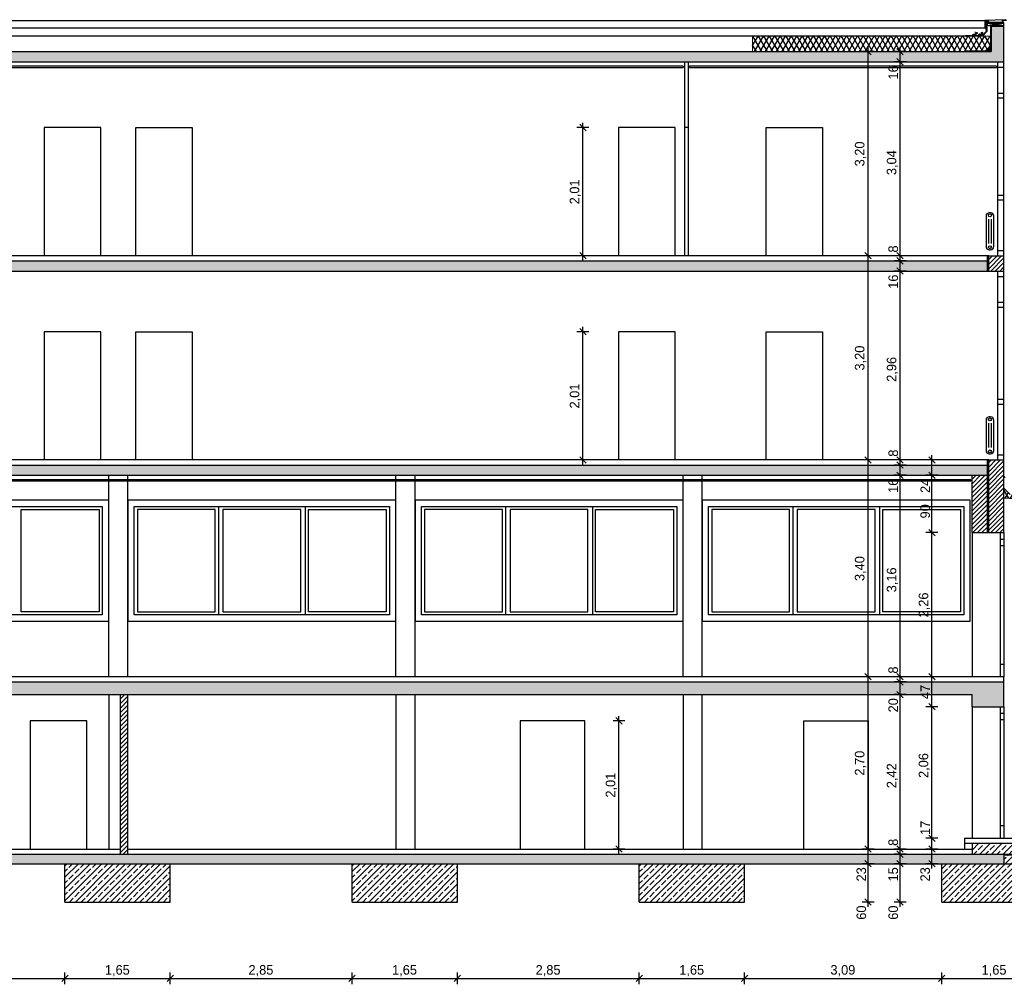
# Model space of a CAD drawing. Extents: x 1 to 209, y 0 to 18.
# Tile 60 of 63: x 147 to 162, y 2 to 18. Entities that reach past the tile are written whole.
import ezdxf

# ---------------------------------------------------------------- set-up
doc = ezdxf.new("R2010")
doc.units = 0
doc.header["$MEASUREMENT"] = 0
doc.linetypes.add('Strichlinie', pattern=[0.282222, 0.141111, -0.141111])
for name, color, linetype in [('Schnitt_D-D_4_A_1 Dämmung', 7, 'Continuous'), ('Schnitt_D-D_4_A_1 Fundament', 7, 'Continuous'), ('Schnitt_D-D_4_A_1 Holz', 7, 'Continuous'), ('Schnitt_D-D_4_A_DE_DECKE', 7, 'Continuous'), ('Schnitt_D-D_4_P_BM_ROHBAU', 7, 'Continuous'), ('Schnitt_D-D_4_P_ZE_SYMBOL', 7, 'Continuous'), ('Schnitt_D-D_4_R_NT_DACH', 7, 'Continuous'), ('Schnitt_D-D_4_R_NT_FENSTER', 7, 'Continuous'), ('Schnitt_D-D_4_R_NT_STAHL', 7, 'Continuous'), ('Schnitt_D-D_4_R_NT_TREPPE', 7, 'Continuous'), ('Schnitt_D-D_4_R_NT_TUER', 7, 'Continuous'), ('Schnitt_D-D_4_R_TR_HIDDEN', 7, 'Continuous'), ('Schnitt_D-D_4_R_TR_INNENWAND', 7, 'Continuous'), ('Schnitt_D-D_4_R_TR_STUETZE', 7, 'Continuous'), ('Schnitt_D-D_4_Schraffuren', 7, 'Continuous')]:
    doc.layers.add(name, color=color, linetype=linetype)
doc.styles.add('ERSTELLTER_STIL_1', font='txt')
pattern_1 = [(45, (125.21686, 7.29005), (-0.09192388, 0.09192388), []), (45, (125.1709, 7.33601), (-0.09192388, 0.09192388), [0.0975, -0.0325])]
pattern_2 = [(60, (125.216865, 7.29005), (-0.0649519, 0.0375), []), (120, (125.216865, 7.29005), (0.0649519, 0.0375), [])]
pattern_3 = [(45, (125.216865, 7.29005), (-0.03535534, 0.03535534), [])]

msp = doc.modelspace()

# ---------------------------------------------------------------- hatches: boundary and pattern name
at = {"layer": 'Schnitt_D-D_4_A_1 Dämmung', "linetype": 'Continuous', "ltscale": 1000}
for points in [[(161.703, 17.476), (161.703, 17.474), (161.696, 17.474), (161.696, 17.477), (161.703, 17.488), (161.703, 17.49), (161.71, 17.49), (161.71, 17.487)], [(161.703, 17.44), (161.696, 17.44), (161.696, 17.459), (161.703, 17.459)], [(161.703, 17.536), (161.71, 17.536), (161.71, 17.511), (161.703, 17.511)], [(161.703, 17.474), (161.71, 17.474), (161.71, 17.449), (161.703, 17.449)], [(161.714, 17.538), (161.714, 17.545), (161.743, 17.545), (161.743, 17.538)], [(161.768, 17.538), (161.768, 17.545), (161.797, 17.545), (161.797, 17.538)], [(161.77, 17.498), (161.797, 17.498), (161.797, 17.491), (161.777, 17.491), (161.777, 17.486), (161.77, 17.486)], [(161.777, 17.436), (161.77, 17.436), (161.77, 17.441, 0.044265), (161.77, 17.444), (161.77, 17.461), (161.777, 17.461)], [(161.822, 17.498), (161.847, 17.498), (161.847, 17.491), (161.822, 17.491)], [(161.825, 17.545), (161.84, 17.545), (161.84, 17.538), (161.825, 17.538)], [(161.84, 17.545), (161.847, 17.545), (161.847, 17.538), (161.84, 17.538)], [(161.872, 17.545), (161.897, 17.545), (161.897, 17.538), (161.872, 17.538)], [(161.872, 17.498), (161.897, 17.498), (161.897, 17.491), (161.872, 17.491)], [(161.922, 17.545), (161.947, 17.545), (161.947, 17.538), (161.922, 17.538)], [(161.922, 17.498), (161.947, 17.498), (161.947, 17.491), (161.922, 17.491)], [(161.488, 17.342), (161.505, 17.342), (161.505, 17.335), (161.488, 17.335)], [(161.505, 17.342), (161.513, 17.342), (161.513, 17.335), (161.505, 17.335)], [(161.538, 17.343), (161.563, 17.343), (161.563, 17.336), (161.538, 17.336)], [(161.588, 17.343), (161.613, 17.344), (161.613, 17.337), (161.588, 17.336)], [(161.647, 17.35), (161.652, 17.345), (161.644, 17.337), (161.638, 17.337), (161.638, 17.344), (161.641, 17.344)], [(161.679, 17.383), (161.679, 17.373), (161.67, 17.363), (161.665, 17.368)], [(161.679, 17.383), (161.682, 17.386), (161.687, 17.381), (161.679, 17.373)], [(161.703, 17.424), (161.71, 17.424), (161.71, 17.405), (161.704, 17.399), (161.699, 17.404), (161.703, 17.408)], [(161.77, 17.411), (161.777, 17.411), (161.777, 17.386), (161.77, 17.386)], [(161.777, 17.336), (161.77, 17.336), (161.77, 17.361), (161.777, 17.361)], [(161.77, 17.311), (161.777, 17.311), (161.777, 17.286), (161.77, 17.286)], [(161.725, 17.142), (161.73, 17.137), (161.727, 17.135), (161.714, 17.122), (161.712, 17.12), (161.707, 17.125)], [(161.76, 17.178), (161.765, 17.173), (161.753, 17.161), (161.747, 17.155), (161.742, 17.16)], [(161.77, 17.261), (161.777, 17.261), (161.777, 17.236), (161.77, 17.236, 0.116838), (161.77, 17.243)], [(161.77, 17.209), (161.77, 17.211), (161.777, 17.211), (161.777, 17.189), (161.77, 17.189), (161.77, 17.201, 0.119278)], [(161.471, 17.097), (161.496, 17.097), (161.496, 17.09), (161.471, 17.09)], [(161.521, 17.097), (161.546, 17.097), (161.546, 17.09), (161.521, 17.09)], [(161.571, 17.097), (161.596, 17.097), (161.596, 17.09), (161.571, 17.09)], [(161.621, 17.097), (161.646, 17.097), (161.646, 17.09), (161.621, 17.09)], [(161.671, 17.097), (161.68, 17.097), (161.689, 17.107), (161.694, 17.102), (161.682, 17.09), (161.671, 17.09)]]:
    msp.add_hatch(color=256, dxfattribs=at).paths.add_polyline_path(points, flags=0)
at = {"layer": 'Schnitt_D-D_4_Schraffuren', "linetype": 'Continuous', "ltscale": 1000}
h = msp.add_hatch(dxfattribs=at)
h.set_pattern_fill('Beton__Stahlbeton_0004', color=256, style=0, pattern_type=2)
h.set_pattern_definition(pattern_1)
h.paths.add_polyline_path([(161.477, 16.93), (161.977, 16.93), (161.977, 17.49), (161.777, 17.49), (161.777, 17.09), (125.418, 17.09), (125.418, 17.49), (125.218, 17.49), (125.218, 16.69), (125.718, 16.69), (125.718, 16.93)], flags=0)
h = msp.add_hatch(dxfattribs=at)
h.set_pattern_fill('Dämmung__weich_0004', color=256, style=0, pattern_type=2)
h.set_pattern_definition(pattern_2)
h.paths.add_polyline_path([(158.038, 17.09), (161.77, 17.09), (161.777, 17.336), (158.038, 17.334)], flags=0)
h = msp.add_hatch(dxfattribs=at)
h.set_pattern_fill('MW_HLZ_0004', color=256, style=0, pattern_type=2)
h.set_pattern_definition(pattern_3)
h.paths.add_polyline_path([(161.977, 13.89), (161.737, 13.89), (161.737, 13.65), (161.977, 13.65)], flags=0)
h = msp.add_hatch(dxfattribs=at)
h.set_pattern_fill('Beton__Stahlbeton_0004', color=256, style=0, pattern_type=2)
h.set_pattern_definition(pattern_1)
h.paths.add_polyline_path([(161.717, 13.81), (134.717, 13.81), (134.717, 13.65), (161.477, 13.65), (161.717, 13.65)], flags=0)
h = msp.add_hatch(dxfattribs=at)
h.set_pattern_fill('MW_HLZ_0004', color=256, style=0, pattern_type=2)
h.set_pattern_definition(pattern_3)
h.paths.add_polyline_path([(161.977, 10.69), (161.737, 10.69), (161.737, 9.55), (161.977, 9.55)], flags=0)
h = msp.add_hatch(dxfattribs=at)
h.set_pattern_fill('Beton__Stahlbeton_0004', color=256, style=0, pattern_type=2)
h.set_pattern_definition(pattern_1)
h.paths.add_polyline_path([(134.717, 10.45), (161.717, 10.45), (161.717, 10.61), (134.717, 10.61)], flags=0)
h = msp.add_hatch(dxfattribs=at)
h.set_pattern_fill('MW_HLZ_0004', color=256, style=0, pattern_type=2)
h.set_pattern_definition(pattern_3)
h.paths.add_polyline_path([(161.717, 10.45), (161.477, 10.45), (161.477, 9.55), (161.717, 9.55)], flags=0)
h = msp.add_hatch(dxfattribs=at)
h.set_pattern_fill('Dämmung__weich_0004', color=256, style=0, pattern_type=2)
h.set_pattern_definition(pattern_2)
h.paths.add_polyline_path([(162.652, 10.059), (162.652, 10.06, -0.032684), (162.659, 10.118), (162.076, 10.148), (161.977, 10.246), (161.977, 10.093)], flags=0)
h = msp.add_hatch(dxfattribs=at)
h.set_pattern_fill('Beton__Stahlbeton_0004', color=256, style=0, pattern_type=2)
h.set_pattern_definition(pattern_1)
h.paths.add_polyline_path([(161.477, 7.01), (161.477, 6.82), (161.977, 6.82), (161.977, 7.21), (134.717, 7.21), (134.717, 7.01)], flags=0)
h = msp.add_hatch(dxfattribs=at)
h.set_pattern_fill('MW_HLZ_0004', color=256, style=0, pattern_type=2)
h.set_pattern_definition(pattern_3)
h.paths.add_polyline_path([(148.133, 7.01), (148.133, 4.51), (148.248, 4.51), (148.248, 7.01)], flags=0)
h = msp.add_hatch(dxfattribs=at)
h.set_pattern_fill('Beton__Stahlbeton_0004', color=256, style=0, pattern_type=2)
h.set_pattern_definition(pattern_1)
h.paths.add_polyline_path([(164.467, 5.98), (164.227, 5.98), (164.227, 4.5), (161.977, 4.5), (161.977, 4.36), (162.651, 4.36), (162.651, 4.25), (164.567, 4.25), (164.567, 4.5), (164.467, 4.5)], flags=0)
h = msp.add_hatch(dxfattribs=at)
h.set_pattern_fill('Beton__Stahlbeton_0004', color=256, style=0, pattern_type=2)
h.set_pattern_definition(pattern_1)
h.paths.add_polyline_path([(164.217, 4.68), (161.477, 4.68), (161.477, 4.51), (164.217, 4.51)], flags=0)
h = msp.add_hatch(dxfattribs=at)
h.set_pattern_fill('Beton__Stahlbeton_0004', color=256, style=0, pattern_type=2)
h.set_pattern_definition(pattern_1)
h.paths.add_polyline_path([(161.977, 4.36), (161.977, 4.5), (161.977, 4.51), (161.477, 4.51), (125.718, 4.51), (125.718, 4.36)], flags=0)
h = msp.add_hatch(dxfattribs=at)
h.set_pattern_fill('Beton__Stahlbeton_0004', color=256, style=0, pattern_type=2)
h.set_pattern_definition(pattern_1)
h.paths.add_polyline_path([(148.912, 3.76), (148.912, 4.36), (147.262, 4.36), (147.262, 3.76)], flags=0)
h = msp.add_hatch(dxfattribs=at)
h.set_pattern_fill('Beton__Stahlbeton_0004', color=256, style=0, pattern_type=2)
h.set_pattern_definition(pattern_1)
h.paths.add_polyline_path([(153.412, 3.76), (153.412, 4.36), (151.762, 4.36), (151.762, 3.76)], flags=0)
h = msp.add_hatch(dxfattribs=at)
h.set_pattern_fill('Beton__Stahlbeton_0004', color=256, style=0, pattern_type=2)
h.set_pattern_definition(pattern_1)
h.paths.add_polyline_path([(157.912, 3.76), (157.912, 4.36), (156.262, 4.36), (156.262, 3.76)], flags=0)
h = msp.add_hatch(dxfattribs=at)
h.set_pattern_fill('Beton__Stahlbeton_0004', color=256, style=0, pattern_type=2)
h.set_pattern_definition(pattern_1)
h.paths.add_polyline_path([(162.651, 3.76), (162.651, 4.36), (161.001, 4.36), (161.001, 3.76)], flags=0)

# ---------------------------------------------------------------- linework, layer by layer
at = {"layer": 'Schnitt_D-D_4_A_1 Dämmung', "linetype": 'Continuous', "ltscale": 1000}
for p, q in [((161.696, 17.477), (161.703, 17.488)), ((161.696, 17.423), (161.696, 17.477)), ((161.696, 17.423), (161.696, 17.477)), ((161.703, 17.474), (161.696, 17.474)), ((161.696, 17.459), (161.703, 17.459)), ((161.696, 17.44), (161.703, 17.44)), ((161.972, 17.545), (161.703, 17.545)), ((161.703, 17.545), (161.703, 17.488)), ((161.703, 17.536), (161.71, 17.536)), ((161.703, 17.511), (161.71, 17.511)), ((161.703, 17.49), (161.71, 17.49)), ((161.703, 17.476), (161.71, 17.487)), ((161.703, 17.476), (161.703, 17.408)), ((161.71, 17.474), (161.703, 17.474)), ((161.703, 17.449), (161.71, 17.449)), ((161.972, 17.538), (161.71, 17.538)), ((161.71, 17.487), (161.71, 17.538)), ((161.71, 17.498), (161.71, 17.538)), ((161.71, 17.498), (161.71, 17.538)), ((161.71, 17.474), (161.71, 17.405)), ((161.714, 17.538), (161.714, 17.545)), ((161.743, 17.538), (161.743, 17.545)), ((161.768, 17.538), (161.768, 17.545)), ((161.77, 17.498), (161.977, 17.498)), ((161.77, 17.486), (161.77, 17.498)), ((161.77, 17.187), (161.77, 17.486)), ((161.77, 17.486), (161.777, 17.486)), ((161.77, 17.486), (161.777, 17.486)), ((161.77, 17.461), (161.777, 17.461)), ((161.77, 17.436), (161.777, 17.436)), ((161.773, 17.461), (161.777, 17.461)), ((161.777, 17.491), (161.977, 17.491)), ((161.777, 17.486), (161.777, 17.491)), ((161.947, 17.491), (161.777, 17.491)), ((161.777, 17.184), (161.777, 17.484)), ((161.797, 17.538), (161.797, 17.545)), ((161.797, 17.491), (161.797, 17.498)), ((161.822, 17.538), (161.822, 17.545)), ((161.822, 17.491), (161.822, 17.498)), ((161.825, 17.538), (161.825, 17.545)), ((161.847, 17.538), (161.847, 17.545)), ((161.847, 17.491), (161.847, 17.498)), ((161.872, 17.538), (161.872, 17.545)), ((161.872, 17.491), (161.872, 17.498)), ((161.897, 17.538), (161.897, 17.545)), ((161.897, 17.491), (161.897, 17.498)), ((161.922, 17.538), (161.922, 17.545)), ((161.922, 17.491), (161.922, 17.498)), ((161.947, 17.538), (161.947, 17.545)), ((161.947, 17.491), (161.947, 17.498)), ((161.972, 17.538), (161.972, 17.545)), ((161.972, 17.491), (161.972, 17.498)), ((161.401, 17.334), (134.152, 17.334)), ((161.371, 17.341), (161.641, 17.344)), ((161.382, 17.334), (161.77, 17.339)), ((161.513, 17.335), (161.513, 17.342)), ((161.538, 17.336), (161.538, 17.343)), ((161.563, 17.336), (161.563, 17.343)), ((161.588, 17.336), (161.588, 17.343)), ((161.613, 17.337), (161.613, 17.344)), ((161.638, 17.337), (161.638, 17.344)), ((161.638, 17.337), (161.638, 17.341)), ((161.703, 17.408), (161.641, 17.344)), ((161.71, 17.405), (161.644, 17.337)), ((161.647, 17.35), (161.652, 17.345)), ((161.665, 17.368), (161.67, 17.363)), ((161.682, 17.386), (161.687, 17.381)), ((161.696, 17.423), (161.703, 17.423)), ((161.699, 17.404), (161.704, 17.399)), ((161.703, 17.424), (161.71, 17.424)), ((161.77, 17.411), (161.777, 17.411)), ((161.77, 17.386), (161.777, 17.386)), ((161.77, 17.361), (161.777, 17.361)), ((161.77, 17.336), (161.777, 17.336)), ((161.77, 17.311), (161.777, 17.311)), ((161.77, 17.286), (161.777, 17.286)), ((161.773, 17.311), (161.777, 17.311)), ((161.68, 17.097), (161.77, 17.187)), ((161.682, 17.09), (161.777, 17.184)), ((161.724, 17.128), (161.727, 17.135)), ((161.724, 17.128), (161.743, 17.09)), ((161.73, 17.137), (161.725, 17.142)), ((161.733, 17.138), (161.777, 17.116)), ((161.737, 17.141), (161.74, 17.148)), ((161.762, 17.099), (161.737, 17.141)), ((161.746, 17.151), (161.74, 17.148)), ((161.747, 17.155), (161.742, 17.16)), ((161.777, 17.136), (161.746, 17.151)), ((161.753, 17.161), (161.75, 17.154)), ((161.75, 17.154), (161.777, 17.108)), ((161.759, 17.164), (161.753, 17.161)), ((161.777, 17.155), (161.759, 17.164)), ((161.765, 17.173), (161.76, 17.178)), ((161.763, 17.167), (161.766, 17.174)), ((161.777, 17.139), (161.763, 17.167)), ((161.766, 17.174), (161.772, 17.177)), ((161.77, 17.261), (161.777, 17.261)), ((161.77, 17.236), (161.777, 17.236)), ((161.77, 17.211), (161.777, 17.211)), ((161.77, 17.189), (161.777, 17.189)), ((161.772, 17.177), (161.777, 17.175)), ((161.68, 17.097), (161.374, 17.097)), ((161.777, 17.09), (161.374, 17.09)), ((161.68, 17.097), (161.382, 17.097)), ((161.682, 17.09), (161.386, 17.09)), ((161.496, 17.097), (161.496, 17.09)), ((161.521, 17.097), (161.521, 17.09)), ((161.521, 17.094), (161.521, 17.09)), ((161.546, 17.097), (161.546, 17.09)), ((161.571, 17.097), (161.571, 17.09)), ((161.596, 17.097), (161.596, 17.09)), ((161.621, 17.097), (161.621, 17.09)), ((161.646, 17.097), (161.646, 17.09)), ((161.671, 17.097), (161.671, 17.09)), ((161.677, 17.097), (161.681, 17.098)), ((161.688, 17.095), (161.686, 17.09)), ((161.695, 17.098), (161.688, 17.095)), ((161.694, 17.102), (161.689, 17.107)), ((161.711, 17.09), (161.695, 17.098)), ((161.704, 17.09), (161.698, 17.102)), ((161.712, 17.12), (161.707, 17.125)), ((161.708, 17.112), (161.746, 17.09)), ((161.714, 17.122), (161.711, 17.115)), ((161.723, 17.09), (161.711, 17.115)), ((161.72, 17.125), (161.714, 17.122)), ((161.767, 17.098), (161.72, 17.125)), ((161.774, 17.101), (161.767, 17.098)), ((161.774, 17.101), (161.777, 17.108))]:
    msp.add_line(p, q, dxfattribs=at)
at = {"layer": 'Schnitt_D-D_4_A_1 Fundament', "linetype": 'Continuous', "ltscale": 1000}
for p, q in [((147.262, 3.76), (147.262, 4.36)), ((148.912, 3.76), (148.912, 4.36)), ((151.762, 3.76), (151.762, 4.36)), ((153.412, 3.76), (153.412, 4.36)), ((156.262, 3.76), (156.262, 4.36)), ((157.912, 3.76), (157.912, 4.36)), ((161.001, 3.76), (161.001, 4.36)), ((147.262, 3.76), (148.912, 3.76)), ((151.762, 3.76), (153.412, 3.76)), ((156.262, 3.76), (157.912, 3.76)), ((161.001, 3.76), (162.651, 3.76))]:
    msp.add_line(p, q, dxfattribs=at)
at = {"layer": 'Schnitt_D-D_4_A_1 Holz', "linetype": 'Continuous', "ltscale": 1000}
for p, q in [((161.717, 17.538), (161.977, 17.538)), ((161.717, 17.498), (161.717, 17.538)), ((161.717, 17.538), (161.977, 17.498)), ((161.717, 17.498), (161.977, 17.538)), ((161.717, 17.498), (161.977, 17.498)), ((161.977, 17.498), (161.977, 17.538)), ((161.997, 10.416), (161.977, 10.436)), ((162.076, 10.148), (161.977, 10.246)), ((161.977, 10.093), (162.652, 10.059))]:
    msp.add_line(p, q, dxfattribs=at)
at = {"layer": 'Schnitt_D-D_4_A_DE_DECKE', "linetype": 'Continuous', "ltscale": 1000}
for p, q in [((156.948, 16.86), (139.083, 16.86)), ((139.083, 16.84), (156.948, 16.84)), ((156.948, 16.86), (156.948, 16.84)), ((157.048, 16.86), (157.048, 16.84)), ((161.857, 16.86), (157.048, 16.86)), ((157.048, 16.84), (161.857, 16.84)), ((161.857, 16.86), (161.857, 16.84)), ((161.457, 10.38), (139.112, 10.38)), ((139.112, 10.36), (161.457, 10.36)), ((161.457, 10.38), (161.457, 10.36))]:
    msp.add_line(p, q, dxfattribs=at)
at = {"layer": 'Schnitt_D-D_4_P_BM_ROHBAU', "linetype": 'Continuous', "ltscale": 1000}
for p, q in [((159.898, 17.04), (159.798, 17.14)), ((159.848, 17.09), (159.848, 17.165)), ((160.398, 17.04), (160.298, 17.14)), ((160.348, 17.09), (160.348, 17.165)), ((159.942, 17.09), (159.754, 17.09)), ((159.848, 13.89), (159.848, 17.09)), ((160.442, 17.09), (160.254, 17.09)), ((160.298, 16.98), (160.398, 16.88)), ((160.348, 16.93), (160.348, 17.09)), ((160.442, 16.93), (160.254, 16.93)), ((160.348, 13.89), (160.348, 16.93)), ((155.474, 15.9), (155.286, 15.9)), ((155.43, 15.85), (155.33, 15.95)), ((155.38, 15.9), (155.38, 15.975)), ((155.38, 13.89), (155.38, 15.9)), ((155.474, 13.89), (155.286, 13.89)), ((155.33, 13.94), (155.43, 13.84)), ((155.38, 13.815), (155.38, 13.89)), ((159.942, 13.89), (159.754, 13.89)), ((159.798, 13.94), (159.898, 13.84)), ((159.848, 10.69), (159.848, 13.89)), ((160.442, 13.89), (160.254, 13.89)), ((160.298, 13.94), (160.398, 13.84)), ((160.348, 13.81), (160.348, 13.89)), ((160.442, 13.81), (160.254, 13.81)), ((160.298, 13.86), (160.398, 13.76)), ((160.348, 13.65), (160.348, 13.81)), ((160.442, 13.65), (160.254, 13.65)), ((160.298, 13.7), (160.398, 13.6)), ((160.348, 10.69), (160.348, 13.65)), ((155.474, 12.7), (155.286, 12.7)), ((155.43, 12.65), (155.33, 12.75)), ((155.38, 12.7), (155.38, 12.775)), ((155.38, 10.69), (155.38, 12.7)), ((155.474, 10.69), (155.286, 10.69)), ((155.33, 10.74), (155.43, 10.64)), ((155.38, 10.615), (155.38, 10.69)), ((159.942, 10.69), (159.754, 10.69)), ((159.798, 10.74), (159.898, 10.64)), ((159.848, 7.29), (159.848, 10.69)), ((160.442, 10.69), (160.254, 10.69)), ((160.298, 10.74), (160.398, 10.64)), ((160.298, 10.66), (160.398, 10.56)), ((160.348, 10.61), (160.348, 10.69)), ((160.942, 10.69), (160.754, 10.69)), ((160.898, 10.64), (160.798, 10.74)), ((160.848, 10.69), (160.848, 10.765)), ((160.848, 10.45), (160.848, 10.69)), ((160.442, 10.61), (160.254, 10.61)), ((160.298, 10.5), (160.398, 10.4)), ((160.348, 10.45), (160.348, 10.61)), ((160.798, 10.5), (160.898, 10.4)), ((160.442, 10.45), (160.254, 10.45)), ((160.348, 7.29), (160.348, 10.45)), ((160.942, 10.45), (160.754, 10.45)), ((160.848, 9.55), (160.848, 10.45)), ((160.798, 9.6), (160.898, 9.5)), ((160.942, 9.55), (160.754, 9.55)), ((160.848, 7.29), (160.848, 9.55)), ((159.942, 7.29), (159.754, 7.29)), ((159.798, 7.34), (159.898, 7.24)), ((159.848, 4.59), (159.848, 7.29)), ((160.442, 7.29), (160.254, 7.29)), ((160.298, 7.34), (160.398, 7.24)), ((160.298, 7.26), (160.398, 7.16)), ((160.348, 7.21), (160.348, 7.29)), ((160.942, 7.29), (160.754, 7.29)), ((160.798, 7.34), (160.898, 7.24)), ((160.848, 6.82), (160.848, 7.29)), ((160.442, 7.21), (160.254, 7.21)), ((160.348, 7.01), (160.348, 7.21)), ((160.442, 7.01), (160.254, 7.01)), ((160.298, 7.06), (160.398, 6.96)), ((160.348, 4.59), (160.348, 7.01)), ((160.942, 6.82), (160.754, 6.82)), ((160.798, 6.87), (160.898, 6.77)), ((160.848, 4.76), (160.848, 6.82)), ((155.994, 6.55), (155.894, 6.65)), ((155.944, 6.6), (155.944, 6.675)), ((156.038, 6.6), (155.851, 6.6)), ((155.944, 4.59), (155.944, 6.6)), ((160.798, 4.81), (160.898, 4.71)), ((155.894, 4.64), (155.994, 4.54)), ((159.798, 4.64), (159.898, 4.54)), ((160.298, 4.64), (160.398, 4.54)), ((160.942, 4.76), (160.754, 4.76)), ((160.798, 4.64), (160.898, 4.54)), ((160.848, 4.59), (160.848, 4.76)), ((156.038, 4.59), (155.851, 4.59)), ((155.944, 4.515), (155.944, 4.59)), ((159.942, 4.59), (159.754, 4.59)), ((159.848, 4.36), (159.848, 4.59)), ((160.442, 4.59), (160.254, 4.59)), ((160.442, 4.51), (160.254, 4.51)), ((160.298, 4.56), (160.398, 4.46)), ((160.348, 4.51), (160.348, 4.59)), ((160.348, 4.36), (160.348, 4.51)), ((160.942, 4.59), (160.754, 4.59)), ((160.848, 4.36), (160.848, 4.59)), ((159.942, 4.36), (159.754, 4.36)), ((159.798, 4.41), (159.898, 4.31)), ((159.848, 3.76), (159.848, 4.36)), ((160.442, 4.36), (160.254, 4.36)), ((160.298, 4.41), (160.398, 4.31)), ((160.348, 3.76), (160.348, 4.36)), ((160.942, 4.36), (160.754, 4.36)), ((160.798, 4.41), (160.898, 4.31)), ((160.848, 4.285), (160.848, 4.36)), ((159.942, 3.76), (159.754, 3.76)), ((159.798, 3.81), (159.898, 3.71)), ((159.848, 3.685), (159.848, 3.76)), ((160.442, 3.76), (160.254, 3.76)), ((160.298, 3.81), (160.398, 3.71)), ((160.348, 3.685), (160.348, 3.76)), ((147.262, 2.47), (147.262, 2.657)), ((148.912, 2.47), (148.912, 2.657)), ((151.762, 2.47), (151.762, 2.657)), ((153.412, 2.47), (153.412, 2.657)), ((156.262, 2.47), (156.262, 2.657)), ((157.912, 2.47), (157.912, 2.657)), ((161.001, 2.47), (161.001, 2.657)), ((144.412, 2.563), (147.262, 2.563)), ((147.312, 2.613), (147.212, 2.513)), ((147.262, 2.563), (148.912, 2.563)), ((148.962, 2.613), (148.862, 2.513)), ((148.912, 2.563), (151.762, 2.563)), ((151.812, 2.613), (151.712, 2.513)), ((151.762, 2.563), (153.412, 2.563)), ((153.462, 2.613), (153.362, 2.513)), ((153.412, 2.563), (156.262, 2.563)), ((156.312, 2.613), (156.212, 2.513)), ((156.262, 2.563), (157.912, 2.563)), ((157.962, 2.613), (157.862, 2.513)), ((157.912, 2.563), (161.001, 2.563)), ((161.051, 2.613), (160.951, 2.513)), ((161.001, 2.563), (162.651, 2.563))]:
    msp.add_line(p, q, dxfattribs=at)
at = {"layer": 'Schnitt_D-D_4_P_ZE_SYMBOL', "linetype": 'Continuous', "ltscale": 1000}
for p, q in [((161.696, 14.514), (161.696, 14.034)), ((161.766, 14.564), (161.746, 14.564)), ((161.816, 14.034), (161.816, 14.514)), ((161.736, 14.464), (161.736, 14.084)), ((161.776, 14.464), (161.776, 14.084)), ((161.746, 13.984), (161.766, 13.984)), ((161.696, 11.314), (161.696, 10.834)), ((161.736, 11.264), (161.736, 10.884)), ((161.766, 11.364), (161.746, 11.364)), ((161.776, 11.264), (161.776, 10.884)), ((161.816, 10.834), (161.816, 11.314)), ((161.746, 10.784), (161.766, 10.784))]:
    msp.add_line(p, q, dxfattribs=at)
for centre in [(161.756, 14.524), (161.756, 14.023), (161.756, 11.324), (161.756, 10.823)]:
    msp.add_circle(centre, 0.0234, dxfattribs=at)
for centre, start, end in [((161.746, 14.514), 90, 180), ((161.766, 14.514), 0, 90), ((161.746, 14.034), 180, 270), ((161.766, 14.034), 270, 0), ((161.746, 11.314), 90, 180), ((161.766, 11.314), 0, 90), ((161.746, 10.834), 180, 270), ((161.766, 10.834), 270, 0)]:
    msp.add_arc(centre, 0.05, start, end, dxfattribs=at)
at = {"layer": 'Schnitt_D-D_4_R_NT_DACH', "linetype": 'Continuous', "ltscale": 1000}
for p, q in [((125.549, 17.578), (161.67, 17.578)), ((134.152, 17.462), (161.67, 17.462))]:
    msp.add_line(p, q, dxfattribs=at)
at = {"layer": 'Schnitt_D-D_4_R_NT_DACH', "linetype": 'Continuous', "ltscale": 1000, "flags": 128}
for points in [[(161.505, 17.345), (161.508, 17.345), (161.515, 17.346), (161.519, 17.346), (161.521, 17.348), (161.521, 17.35), (161.518, 17.352), (161.515, 17.354), (161.512, 17.357), (161.51, 17.359), (161.506, 17.362), (161.502, 17.361), (161.5, 17.36), (161.499, 17.36), (161.498, 17.36), (161.495, 17.359), (161.494, 17.359), (161.493, 17.357), (161.492, 17.354), (161.49, 17.352), (161.483, 17.352), (161.481, 17.35), (161.481, 17.347), (161.486, 17.344), (161.494, 17.345), (161.501, 17.344), (161.503, 17.345)], [(161.521, 17.389), (161.523, 17.387), (161.526, 17.387), (161.53, 17.387), (161.529, 17.39), (161.526, 17.391), (161.522, 17.39)], [(161.542, 17.364), (161.54, 17.367), (161.533, 17.37), (161.529, 17.368), (161.527, 17.362), (161.525, 17.356), (161.521, 17.352), (161.527, 17.346), (161.534, 17.345), (161.54, 17.349), (161.539, 17.355), (161.54, 17.36)], [(161.552, 17.375), (161.548, 17.376), (161.546, 17.378), (161.546, 17.383), (161.548, 17.386), (161.55, 17.388), (161.555, 17.387), (161.558, 17.385), (161.559, 17.382), (161.558, 17.377), (161.556, 17.375), (161.554, 17.375)], [(161.597, 17.348), (161.6, 17.348), (161.607, 17.348), (161.611, 17.349), (161.613, 17.35), (161.613, 17.353), (161.61, 17.355), (161.608, 17.357), (161.604, 17.36), (161.602, 17.362), (161.598, 17.365), (161.595, 17.364), (161.592, 17.362), (161.591, 17.362), (161.59, 17.362), (161.587, 17.362), (161.586, 17.361), (161.585, 17.36), (161.584, 17.357), (161.582, 17.355), (161.576, 17.354), (161.574, 17.352), (161.573, 17.35), (161.578, 17.347), (161.586, 17.347), (161.593, 17.347), (161.596, 17.348)], [(161.634, 17.367), (161.632, 17.369), (161.625, 17.373), (161.622, 17.37), (161.62, 17.365), (161.617, 17.359), (161.613, 17.355), (161.619, 17.348), (161.626, 17.348), (161.632, 17.352), (161.631, 17.357), (161.632, 17.362)], [(161.625, 17.387), (161.622, 17.386), (161.62, 17.387), (161.621, 17.389), (161.622, 17.39), (161.626, 17.391), (161.628, 17.389), (161.63, 17.387), (161.63, 17.386), (161.629, 17.385), (161.627, 17.386), (161.626, 17.387)], [(161.636, 17.366), (161.636, 17.368), (161.639, 17.371), (161.642, 17.373), (161.644, 17.374), (161.647, 17.374), (161.65, 17.372), (161.65, 17.369), (161.649, 17.367), (161.646, 17.365), (161.642, 17.361), (161.639, 17.36), (161.637, 17.361), (161.637, 17.364)], [(161.644, 17.381), (161.645, 17.386), (161.644, 17.388), (161.639, 17.39), (161.639, 17.384), (161.639, 17.38), (161.64, 17.375), (161.642, 17.376)]]:
    msp.add_lwpolyline(points, close=True, dxfattribs=at)
at = {"layer": 'Schnitt_D-D_4_R_NT_FENSTER', "linetype": 'Continuous', "ltscale": 1000}
for p, q in [((161.877, 16.93), (161.877, 13.89)), ((161.977, 16.84), (161.877, 16.84)), ((161.977, 14.76), (161.977, 16.93)), ((161.877, 16.44), (161.977, 16.44)), ((161.977, 16.36), (161.877, 16.36)), ((161.877, 14.84), (161.977, 14.84)), ((161.977, 14.76), (161.877, 14.76)), ((161.877, 13.97), (161.977, 13.97)), ((161.877, 13.65), (161.877, 10.69)), ((161.977, 10.69), (161.977, 13.65)), ((161.977, 13.56), (161.877, 13.56)), ((161.877, 13.16), (161.977, 13.16)), ((161.977, 13.08), (161.877, 13.08)), ((161.877, 11.64), (161.977, 11.64)), ((161.977, 11.56), (161.877, 11.56)), ((161.877, 10.77), (161.977, 10.77)), ((147.948, 10.06), (143.748, 10.06)), ((147.948, 8.16), (147.948, 10.06)), ((152.448, 10.06), (148.248, 10.06)), ((148.248, 10.06), (148.248, 8.16)), ((152.448, 8.16), (152.448, 10.06)), ((156.948, 10.06), (152.748, 10.06)), ((152.748, 10.06), (152.748, 8.16)), ((156.948, 8.16), (156.948, 10.06)), ((161.448, 10.06), (157.248, 10.06)), ((157.248, 10.06), (157.248, 8.16)), ((161.448, 8.16), (161.448, 10.06)), ((143.848, 9.96), (147.848, 9.96)), ((146.578, 9.91), (147.798, 9.91)), ((146.578, 8.31), (146.578, 9.91)), ((147.798, 9.91), (147.798, 8.31)), ((147.848, 9.96), (147.848, 8.26)), ((148.348, 9.96), (152.348, 9.96)), ((148.348, 8.26), (148.348, 9.96)), ((149.618, 9.91), (148.398, 9.91)), ((148.398, 9.91), (148.398, 8.31)), ((149.618, 8.31), (149.618, 9.91)), ((149.668, 9.96), (149.668, 8.26)), ((150.958, 9.91), (149.738, 9.91)), ((149.738, 9.91), (149.738, 8.31)), ((150.958, 8.31), (150.958, 9.91)), ((151.028, 9.96), (151.028, 8.26)), ((151.078, 9.91), (152.298, 9.91)), ((151.078, 8.31), (151.078, 9.91)), ((152.298, 9.91), (152.298, 8.31)), ((152.348, 9.96), (152.348, 8.26)), ((152.848, 9.96), (156.848, 9.96)), ((152.848, 8.26), (152.848, 9.96)), ((154.118, 9.91), (152.898, 9.91)), ((152.898, 9.91), (152.898, 8.31)), ((154.118, 8.31), (154.118, 9.91)), ((154.168, 9.96), (154.168, 8.26)), ((155.458, 9.91), (154.238, 9.91)), ((154.238, 9.91), (154.238, 8.31)), ((155.458, 8.31), (155.458, 9.91)), ((155.528, 9.96), (155.528, 8.26)), ((155.578, 9.91), (156.798, 9.91)), ((155.578, 8.31), (155.578, 9.91)), ((156.798, 9.91), (156.798, 8.31)), ((156.848, 9.96), (156.848, 8.26)), ((157.348, 9.96), (161.348, 9.96)), ((157.348, 8.26), (157.348, 9.96)), ((158.618, 9.91), (157.398, 9.91)), ((157.398, 9.91), (157.398, 8.31)), ((158.618, 8.31), (158.618, 9.91)), ((158.668, 9.96), (158.668, 8.26)), ((159.958, 9.91), (158.738, 9.91)), ((158.738, 9.91), (158.738, 8.31)), ((159.958, 8.31), (159.958, 9.91)), ((160.028, 9.96), (160.028, 8.26)), ((160.078, 9.91), (161.298, 9.91)), ((160.078, 8.31), (160.078, 9.91)), ((161.298, 9.91), (161.298, 8.31)), ((161.348, 9.96), (161.348, 8.26)), ((147.848, 8.26), (143.848, 8.26)), ((147.798, 8.31), (146.578, 8.31)), ((152.348, 8.26), (148.348, 8.26)), ((148.398, 8.31), (149.618, 8.31)), ((149.738, 8.31), (150.958, 8.31)), ((152.298, 8.31), (151.078, 8.31)), ((156.848, 8.26), (152.848, 8.26)), ((152.898, 8.31), (154.118, 8.31)), ((154.238, 8.31), (155.458, 8.31)), ((156.798, 8.31), (155.578, 8.31)), ((161.348, 8.26), (157.348, 8.26)), ((157.398, 8.31), (158.618, 8.31)), ((158.738, 8.31), (159.958, 8.31)), ((161.298, 8.31), (160.078, 8.31)), ((143.748, 8.16), (147.948, 8.16)), ((148.248, 8.16), (152.448, 8.16)), ((152.748, 8.16), (156.948, 8.16)), ((157.248, 8.16), (161.448, 8.16))]:
    msp.add_line(p, q, dxfattribs=at)
at = {"layer": 'Schnitt_D-D_4_R_NT_STAHL', "linetype": 'Continuous', "ltscale": 1000}
for p, q in [((161.997, 17.59), (161.68, 17.578)), ((161.675, 17.572), (161.675, 17.469)), ((161.678, 17.572), (161.678, 17.469)), ((161.999, 17.587), (161.681, 17.575)), ((161.682, 17.47), (161.682, 17.568)), ((161.685, 17.47), (161.682, 17.47)), ((161.684, 17.466), (161.695, 17.482)), ((161.685, 17.571), (161.725, 17.573)), ((161.725, 17.57), (161.685, 17.568)), ((161.685, 17.568), (161.685, 17.47)), ((161.687, 17.465), (161.697, 17.48)), ((161.737, 17.55), (161.725, 17.57)), ((161.728, 17.571), (161.739, 17.551)), ((161.742, 17.55), (161.948, 17.55)), ((161.948, 17.547), (161.742, 17.547)), ((161.951, 17.552), (161.956, 17.58)), ((161.959, 17.58), (161.954, 17.552)), ((161.959, 17.583), (162.017, 17.585)), ((162.014, 17.582), (161.959, 17.58))]:
    msp.add_line(p, q, dxfattribs=at)
for centre, radius, start, end in [((161.681, 17.572), 0.0065, 92.1196, 180), ((161.681, 17.469), 0.0065, 180, 324.1364), ((161.681, 17.572), 0.0035, 92.1196, 180), ((161.681, 17.469), 0.0035, 180, 324.1364), ((161.685, 17.568), 0.003, 92.0584, 179.9803), ((161.725, 17.57), 0.003, 30.1137, 92.0584), ((161.742, 17.553), 0.006, 210.1137, 270), ((161.742, 17.553), 0.003, 210.1137, 270), ((161.948, 17.553), 0.003, 270, 350), ((161.948, 17.553), 0.006, 270, 350), ((161.959, 17.58), 0.003, 92.1196, 170)]:
    msp.add_arc(centre, radius, start, end, dxfattribs=at)
at = {"layer": 'Schnitt_D-D_4_R_NT_TREPPE', "linetype": 'Continuous', "ltscale": 1000}
for p, q in [((161.357, 4.76), (164.102, 4.76)), ((161.357, 4.76), (161.357, 4.59)), ((161.357, 4.68), (164.217, 4.68)), ((161.477, 4.51), (164.217, 4.51))]:
    msp.add_line(p, q, dxfattribs=at)
at = {"layer": 'Schnitt_D-D_4_R_NT_TUER', "linetype": 'Continuous', "ltscale": 1000}
for p, q in [((146.938, 15.9), (146.938, 13.89)), ((147.823, 15.9), (146.938, 15.9)), ((147.823, 13.89), (147.823, 15.9)), ((148.373, 13.89), (148.373, 15.9)), ((148.373, 15.9), (149.258, 15.9)), ((149.258, 15.9), (149.258, 13.89)), ((155.938, 15.9), (155.938, 13.89)), ((156.823, 15.9), (155.938, 15.9)), ((156.823, 13.89), (156.823, 15.9)), ((158.248, 13.89), (158.248, 15.9)), ((158.248, 15.9), (159.133, 15.9)), ((159.133, 15.9), (159.133, 13.89)), ((146.938, 12.7), (146.938, 10.69)), ((147.823, 12.7), (146.938, 12.7)), ((147.823, 10.69), (147.823, 12.7)), ((148.373, 10.69), (148.373, 12.7)), ((148.373, 12.7), (149.258, 12.7)), ((149.258, 12.7), (149.258, 10.69)), ((155.938, 12.7), (155.938, 10.69)), ((156.823, 12.7), (155.938, 12.7)), ((156.823, 10.69), (156.823, 12.7)), ((158.248, 10.69), (158.248, 12.7)), ((158.248, 12.7), (159.133, 12.7)), ((159.133, 12.7), (159.133, 10.69)), ((161.917, 9.55), (161.917, 7.29)), ((161.917, 9.45), (161.977, 9.45)), ((161.977, 9.55), (161.977, 7.29)), ((161.917, 9.35), (161.977, 9.35)), ((161.917, 7.49), (161.977, 7.49)), ((147.603, 6.6), (146.718, 6.6)), ((146.718, 6.6), (146.718, 4.59)), ((147.603, 4.59), (147.603, 6.6)), ((154.398, 6.6), (154.398, 4.59)), ((155.408, 6.6), (154.398, 6.6)), ((155.408, 4.59), (155.408, 6.6)), ((158.838, 6.6), (159.848, 6.6)), ((158.838, 4.59), (158.838, 6.6)), ((159.848, 6.6), (159.848, 4.59))]:
    msp.add_line(p, q, dxfattribs=at)
at = {"layer": 'Schnitt_D-D_4_R_TR_HIDDEN', "linetype": 'Continuous', "ltscale": 1000}
for p, q in [((161.777, 17.49), (161.777, 17.09)), ((161.977, 17.49), (161.777, 17.49)), ((161.977, 16.93), (161.977, 17.49)), ((125.418, 17.09), (161.777, 17.09)), ((125.718, 16.93), (161.977, 16.93)), ((156.968, 16.93), (156.968, 13.89)), ((157.028, 16.93), (157.028, 13.89)), ((157.028, 15.9), (156.968, 15.9)), ((161.977, 13.89), (161.977, 14.76)), ((161.737, 13.89), (139.063, 13.89)), ((161.717, 13.65), (161.717, 13.89)), ((161.737, 13.65), (161.737, 13.89)), ((161.737, 13.89), (161.977, 13.89)), ((161.977, 13.65), (161.977, 13.89)), ((134.717, 13.81), (161.717, 13.81)), ((134.717, 13.65), (161.477, 13.65)), ((161.477, 13.65), (161.977, 13.65)), ((161.737, 10.69), (139.063, 10.69)), ((161.717, 9.55), (161.717, 10.69)), ((161.737, 9.55), (161.737, 10.69)), ((161.737, 10.69), (161.977, 10.69)), ((161.977, 9.55), (161.977, 10.69)), ((134.717, 10.61), (161.717, 10.61)), ((134.717, 10.45), (161.717, 10.45)), ((161.477, 9.55), (161.477, 10.45)), ((161.477, 9.55), (161.977, 9.55)), ((161.477, 9.55), (161.477, 7.29)), ((161.977, 7.29), (134.717, 7.29)), ((161.977, 7.29), (161.917, 7.29)), ((161.977, 7.21), (161.977, 7.29)), ((134.717, 7.21), (161.977, 7.21)), ((161.977, 6.82), (161.977, 7.21)), ((134.717, 7.01), (161.477, 7.01)), ((148.133, 4.51), (148.133, 7.01)), ((148.248, 4.51), (148.248, 7.01)), ((161.477, 6.82), (161.477, 7.01)), ((161.477, 6.82), (161.977, 6.82)), ((161.477, 6.82), (161.477, 4.76)), ((161.917, 6.82), (161.917, 4.76)), ((161.977, 6.82), (161.977, 4.76)), ((161.917, 6.72), (161.977, 6.72)), ((161.917, 6.62), (161.977, 6.62)), ((161.917, 4.96), (161.977, 4.96)), ((161.477, 4.68), (161.477, 4.51)), ((125.718, 4.51), (161.477, 4.51)), ((140.952, 4.59), (148.133, 4.59)), ((148.248, 4.59), (161.477, 4.59)), ((161.977, 4.5), (161.977, 4.51)), ((161.977, 4.5), (164.227, 4.5)), ((161.977, 4.5), (161.977, 4.36)), ((124.982, 4.36), (162.651, 4.36))]:
    msp.add_line(p, q, dxfattribs=at)
at = {"layer": 'Schnitt_D-D_4_R_TR_INNENWAND', "linetype": 'Strichlinie', "ltscale": 1000}
msp.add_line((147.948, 7.01), (147.948, 4.59), dxfattribs=at)
at = {"layer": 'Schnitt_D-D_4_R_TR_INNENWAND', "linetype": 'Continuous', "ltscale": 1000}
for p, q in [((152.448, 7.01), (152.448, 4.59)), ((152.748, 4.59), (152.748, 7.01)), ((156.948, 7.01), (156.948, 4.59)), ((157.248, 4.59), (157.248, 7.01))]:
    msp.add_line(p, q, dxfattribs=at)
at = {"layer": 'Schnitt_D-D_4_R_TR_STUETZE', "linetype": 'Continuous', "ltscale": 1000}
for p, q in [((147.948, 10.38), (147.948, 10.45)), ((147.948, 7.29), (147.948, 10.36)), ((148.248, 10.38), (148.248, 10.45)), ((148.248, 7.29), (148.248, 10.36)), ((152.448, 10.38), (152.448, 10.45)), ((152.448, 7.29), (152.448, 10.36)), ((152.748, 10.38), (152.748, 10.45)), ((152.748, 7.29), (152.748, 10.36)), ((156.948, 10.38), (156.948, 10.45)), ((156.948, 7.29), (156.948, 10.36)), ((157.248, 10.38), (157.248, 10.45)), ((157.248, 7.29), (157.248, 10.36))]:
    msp.add_line(p, q, dxfattribs=at)
at = {"layer": 'Schnitt_D-D_4_Schraffuren', "color": 255, "linetype": 'Continuous', "lineweight": 18, "ltscale": 1000}
for p, q in [((161.977, 17.49), (161.777, 17.49)), ((161.777, 17.49), (161.777, 17.09)), ((161.977, 16.93), (161.977, 17.49)), ((161.777, 17.336), (158.038, 17.334)), ((158.038, 17.334), (158.038, 17.09)), ((161.77, 17.09), (161.777, 17.336)), ((161.777, 17.09), (125.418, 17.09)), ((158.038, 17.09), (161.77, 17.09)), ((125.718, 16.93), (161.477, 16.93)), ((161.477, 16.93), (161.977, 16.93)), ((161.977, 13.89), (161.737, 13.89)), ((161.737, 13.89), (161.737, 13.65)), ((161.977, 13.65), (161.977, 13.89)), ((161.717, 13.81), (134.717, 13.81)), ((161.717, 13.65), (161.717, 13.81)), ((134.717, 13.65), (161.477, 13.65)), ((161.477, 13.65), (161.717, 13.65)), ((161.737, 13.65), (161.977, 13.65)), ((161.977, 10.69), (161.737, 10.69)), ((161.737, 10.69), (161.737, 9.55)), ((161.977, 9.55), (161.977, 10.69)), ((161.717, 10.61), (134.717, 10.61)), ((161.717, 10.45), (161.717, 10.61)), ((134.717, 10.45), (161.717, 10.45)), ((161.717, 10.45), (161.477, 10.45)), ((161.477, 10.45), (161.477, 9.55)), ((161.717, 9.55), (161.717, 10.45)), ((162.076, 10.148), (161.977, 10.246)), ((161.977, 10.246), (161.977, 10.093)), ((161.977, 10.093), (162.652, 10.059)), ((161.477, 9.55), (161.717, 9.55)), ((161.737, 9.55), (161.977, 9.55)), ((161.977, 7.21), (134.717, 7.21)), ((161.977, 6.82), (161.977, 7.21)), ((134.717, 7.01), (161.477, 7.01)), ((148.133, 7.01), (148.133, 4.51)), ((148.248, 7.01), (148.133, 7.01)), ((148.248, 4.51), (148.248, 7.01)), ((161.477, 7.01), (161.477, 6.82)), ((161.477, 6.82), (161.977, 6.82)), ((164.217, 4.68), (161.477, 4.68)), ((161.477, 4.68), (161.477, 4.51)), ((161.477, 4.51), (125.718, 4.51)), ((148.133, 4.51), (148.248, 4.51)), ((161.477, 4.51), (164.217, 4.51)), ((161.977, 4.51), (161.477, 4.51)), ((161.977, 4.5), (161.977, 4.51)), ((164.227, 4.5), (161.977, 4.5)), ((161.977, 4.5), (161.977, 4.36)), ((161.977, 4.36), (161.977, 4.5)), ((125.718, 4.36), (161.977, 4.36)), ((148.912, 4.36), (147.262, 4.36)), ((147.262, 4.36), (147.262, 3.76)), ((148.912, 3.76), (148.912, 4.36)), ((153.412, 4.36), (151.762, 4.36)), ((151.762, 4.36), (151.762, 3.76)), ((153.412, 3.76), (153.412, 4.36)), ((157.912, 4.36), (156.262, 4.36)), ((156.262, 4.36), (156.262, 3.76)), ((157.912, 3.76), (157.912, 4.36)), ((162.651, 4.36), (161.001, 4.36)), ((161.001, 4.36), (161.001, 3.76)), ((161.977, 4.36), (162.651, 4.36)), ((147.262, 3.76), (148.912, 3.76)), ((151.762, 3.76), (153.412, 3.76)), ((156.262, 3.76), (157.912, 3.76)), ((161.001, 3.76), (162.651, 3.76))]:
    msp.add_line(p, q, dxfattribs=at)

# ---------------------------------------------------------------- texts
at = {"layer": 'Schnitt_D-D_4_P_BM_ROHBAU', "linetype": 'Continuous', "char_height": 0.15, "attachment_point": 7, "rotation": 90, "style": 'ERSTELLTER_STIL_1'}
for s, insert in [('{16}', (160.318, 16.652)), ('{3,20}', (159.818, 15.291)), ('{3,04}', (160.318, 15.154)), ('{2,01}', (155.35, 14.696)), ('{8}', (160.318, 13.94)), ('{16}', (160.318, 13.372)), ('{3,20}', (159.818, 12.091)), ('{2,96}', (160.318, 11.914)), ('{2,01}', (155.35, 11.496)), ('{8}', (160.318, 10.74)), ('{16}', (160.318, 10.172)), ('{24}', (160.818, 10.172)), ('{90}', (160.818, 9.772)), ('{3,40}', (159.818, 8.791)), ('{3,16}', (160.318, 8.614)), ('{2,26}', (160.818, 8.221)), ('{8}', (160.318, 7.34)), ('{47}', (160.818, 6.941)), ('{20}', (160.318, 6.732)), ('{2,70}', (159.818, 5.741)), ('{2,06}', (160.818, 5.704)), ('{2,42}', (160.318, 5.544)), ('{2,01}', (155.914, 5.396)), ('{17}', (160.818, 4.81)), ('{8}', (160.318, 4.64)), ('{23}', (159.818, 4.082)), ('{15}', (160.318, 4.082)), ('{23}', (160.818, 4.082)), ('{60}', (159.818, 3.482)), ('{60}', (160.318, 3.482))]:
    msp.add_mtext(s, dxfattribs=dict(at, insert=insert))
at = {"layer": 'Schnitt_D-D_4_P_BM_ROHBAU', "linetype": 'Continuous', "char_height": 0.15, "attachment_point": 7, "style": 'ERSTELLTER_STIL_1'}
for s, insert in [('{1,65}', (147.888, 2.593)), ('{2,85}', (150.138, 2.593)), ('{1,65}', (152.388, 2.593)), ('{2,85}', (154.638, 2.593)), ('{1,65}', (156.888, 2.593)), ('{3,09}', (159.257, 2.593)), ('{1,65}', (161.626, 2.593))]:
    msp.add_mtext(s, dxfattribs=dict(at, insert=insert))

doc.saveas('drawing.dxf')
